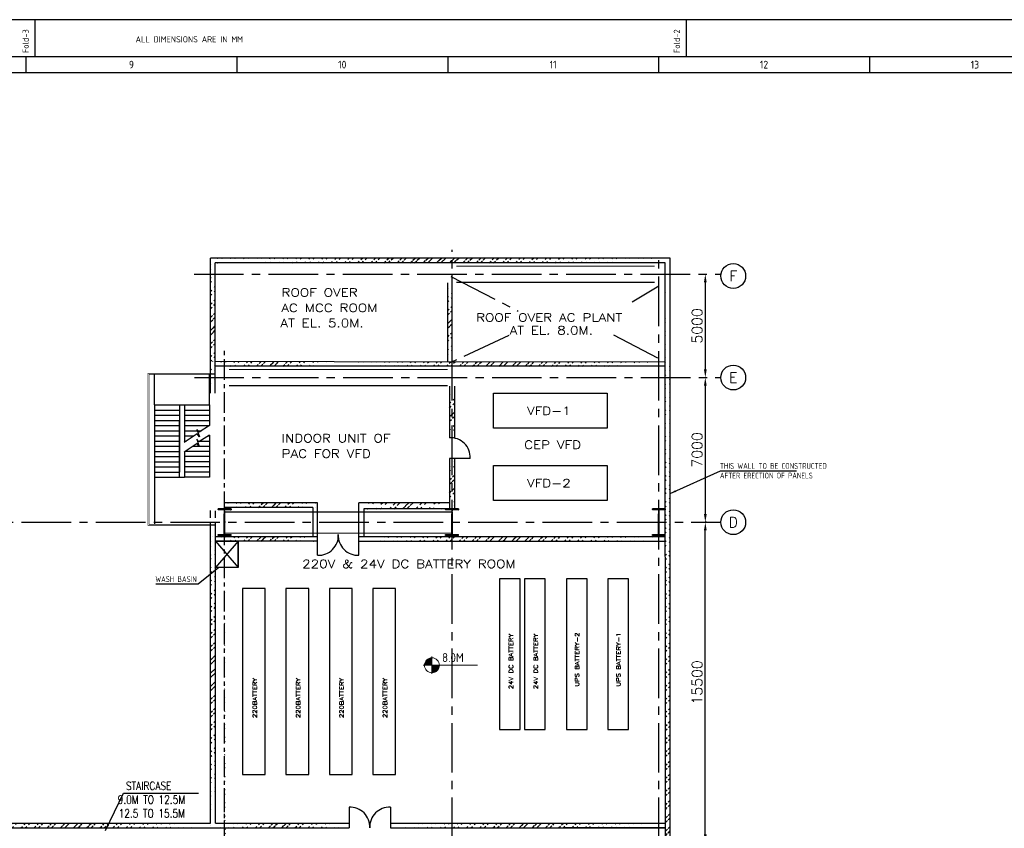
# Model space of a CAD drawing. Extents: x 18893 to 3351893, y -610358 to 406739.
# Tile 59 of 120: x 122120 to 169747, y 367617 to 406739. Entities that reach past the tile are written whole.
import ezdxf
from ezdxf.enums import TextEntityAlignment as Align

# ---------------------------------------------------------------- set-up
doc = ezdxf.new("R2010")
doc.units = 0
doc.header["$LTSCALE"] = 800
doc.header["$MEASUREMENT"] = 0
for name, pattern in [('CENTER', [2, 1.25, -0.25, 0.25, -0.25]), ('CENTER2', [1.125, 0.75, -0.125, 0.125, -0.125]), ('CONTINOUS', [0]), ('DASHED', [0.75, 0.5, -0.25])]:
    doc.linetypes.add(name, pattern=pattern)
doc.layers.get('0').update_dxf_attribs({"linetype": 'CONTINUOUS'})
for name, color, linetype in [('0-7-COL', 2, 'CENTER'), ('COL', 1, 'CENTER'), ('GRID', 8, 'CENTER'), ('HATCH', 9, 'CONTINUOUS'), ('WALL', 6, 'CONTINUOUS')]:
    doc.layers.add(name, color=color, linetype=linetype)
for name, color, linetype, lineweight in [('DIM', 4, 'CONTINUOUS', 13), ('T', 3, 'CONTINUOUS', 15), ('TEXT', 3, 'CONTINUOUS', 15)]:
    doc.layers.add(name, color=color, linetype=linetype, lineweight=lineweight)
doc.styles.add('ROMANC', font='romanc')
doc.styles.add('ROMANS', font='ISO9.shx', dxfattribs={"width": 0.8})
doc.styles.add('S1', font='SIMPLEX.SHX', dxfattribs={"height": 200})
doc.styles.add('S3', font='ROMANS1.SHX', dxfattribs={"width": 0.8})
doc.styles.get("Standard").update_dxf_attribs({"font": 'ISO9'})
doc.dimstyles.get("Standard").update_dxf_attribs({"dimtxt": 0.18, "dimasz": 0.18, "dimexe": 0.18, "dimexo": 0.0625, "dimgap": 0.09, "dimtad": 0, "dimtih": 1, "dimtoh": 1, "dimdec": 4, "dimzin": 0, "dimdsep": 46, "dimtxsty": 'Standard', "dimcen": 0.09, "dimadec": 0, "dimazin": 0, "dimtfac": 1, "dimtdec": 4, "dimtofl": 0, "dimtmove": 0, "dimatfit": 3, "dimfxl": 0, "dimtolj": 1, "dimtzin": 0, "dimarcsym": 0})
doc.dimstyles.new('STANDARD$0', dxfattribs={"dimtxt": 250, "dimasz": 200, "dimexe": 0, "dimexo": 0, "dimgap": 100, "dimtad": 1, "dimdec": 0, "dimzin": 0, "dimdsep": 46, "dimtxsty": 'S1', "dimcen": 0, "dimadec": 0, "dimazin": 0, "dimtfac": 1, "dimtdec": 0, "dimtmove": 2, "dimatfit": 3, "dimfxl": 0, "dimtolj": 1, "dimtzin": 0, "dimarcsym": 0})
pattern_1 = [(45, (46151.93, 231404.33), (-318.198, 318.198), []), (45, (46364.06, 231404.33), (-318.198, 318.198), [])]

# ---------------------------------------------------------------- blocks, each defined once
blk = doc.blocks.new('A$C731D3036')
for p, q in [((-1400.73, 1843.18), (-1400.73, 1869.86)), ((-933.82, 1843.18), (-933.82, 1869.86)), ((-1407.4, 1843.18), (-1407.4, 1832.06)), ((-1256.21, 1843.18), (-1256.21, 1832.06)), ((-1105.02, 1843.18), (-1105.02, 1832.06)), ((-953.83, 1843.18), (-953.83, 1832.06)), ((-802.64, 1843.18), (-802.64, 1832.06)), ((-2401.24, 1832.07), (-215.67, 1832.07))]:
    blk.add_line(p, q)
for points in [[(0, 1869.86), (-2643.59, 1869.86), (-2643.59, 0), (0, 0)], [(-26.68, 1843.18), (-2616.91, 1843.18), (-2616.91, 26.68), (-26.68, 26.68)]]:
    blk.add_lwpolyline(points, close=True)
for s, p in [('Fold-3', (-1405.41, 1845.92)), ('Fold-2', (-938.51, 1845.92))]:
    blk.add_text(s, height=4.447, rotation=90).set_placement(p)
blk.add_text('ALL DIMENSIONS ARE IN MM', height=4.4467).set_placement((-1290.3, 1853.55), align=Align.CENTER)
for s, height, p in [('9', 5.56, (-1331.8, 1837.62)), ('10', 5.558, (-1180.61, 1837.62)), ('11', 5.558, (-1029.42, 1837.62)), ('12', 5.558, (-878.23, 1837.62)), ('13', 5.558, (-727.04, 1837.62))]:
    blk.add_text(s, height=height).set_placement(p, align=Align.MIDDLE)
blk = doc.blocks.new('A$C14326149')
at = {"layer": 'COL'}
h = blk.add_hatch(dxfattribs=at)
h.set_pattern_fill('ANSI31', color=256, scale=100, style=0)
h.paths.add_polyline_path([(310, 640), (0, 640), (0, 600), (310, 600)])
h.paths.add_polyline_path([(0, 600), (0, 640), (-310, 640), (-310, 600)])
h.paths.add_polyline_path([(0, -640), (0, -600), (-310, -600), (-310, -640)])
h.paths.add_polyline_path([(0, -600), (0, -640), (310, -640), (310, -600)])
h.paths.add_polyline_path([(-16, 0), (0, 0), (0, 600), (-16, 600)])
h.paths.add_polyline_path([(0, 0), (16, 0), (16, 600), (0, 600)])
h.paths.add_polyline_path([(16, 0), (0, 0), (0, -600), (16, -600)])
h.paths.add_polyline_path([(-16, -600), (0, -600), (0, 0), (-16, 0)])
for p, q in [((310, 640), (-310, 640)), ((-310, 640), (-310, 600)), ((310, 600), (-310, 600)), ((-16, -600), (-16, 600)), ((16, -600), (16, 600)), ((310, 640), (310, 600)), ((-310, -600), (310, -600)), ((-310, -640), (-310, -600)), ((-310, -640), (310, -640)), ((310, -640), (310, -600))]:
    blk.add_line(p, q, dxfattribs=at)
at = {"layer": 'COL', "color": 2}
for p, q in [((0, -672), (0, 672)), ((44, 0), (-44, 0))]:
    blk.add_line(p, q, dxfattribs=at)
blk = doc.blocks.new('*X33')
at = {"color": 0}
for p, q in [((36080, 29200), (36330, 29200)), ((36081, 29225), (36330, 29225)), ((36085, 29250), (36330, 29250)), ((36092, 29275), (36330, 29275)), ((36102, 29300), (36330, 29300)), ((36115, 29325), (36330, 29325)), ((36132, 29350), (36330, 29350)), ((36154, 29375), (36330, 29375)), ((36183, 29400), (36330, 29400)), ((36226, 29425), (36330, 29425))]:
    blk.add_line(p, q, dxfattribs=at)
blk = doc.blocks.new('LL')
for p, q in [((-1136, 0), (-711, 0)), ((-711, 0), (-711, 423)), ((1493, 0), (-711, 0)), ((-711, 0), (-711, -418))]:
    blk.add_line(p, q)
for start, end in [(90, 180), (180, 270), (0, 90), (270, 0)]:
    blk.add_arc((-711, 0), 360, start, end)
at = {"xscale": 1.440000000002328, "yscale": 1.440000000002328, "zscale": 1.440000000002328}
blk.add_blockref('*X33', (-53026, -42044), dxfattribs=at)
at = {"xscale": 1.440000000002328, "yscale": 1.440000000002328, "zscale": 1.440000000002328, "rotation": 180}
blk.add_blockref('*X33', (51604, 42044), dxfattribs=at)
blk = doc.blocks.new('*D662')
at = {"layer": 'DIM', "color": 4, "linetype": 'Continuous', "lineweight": -2}
blk.add_line((155285, 394026), (155285, 389826), dxfattribs=at)
at = {"layer": 'DIM', "color": 4, "linetype": 'Continuous'}
for points in [[(155218, 394026), (155352, 394026), (155285, 394426)], [(155218, 389826), (155352, 389826), (155285, 389426)]]:
    blk.add_solid(points, dxfattribs=at)
at = {"layer": 'DIM', "linetype": 'Continuous', "insert": (154885, 391926), "char_height": 500, "attachment_point": 5, "rotation": 90, "style": 'ROMANC'}
blk.add_mtext('\\A1;5000', dxfattribs=at)
blk = doc.blocks.new('*D663')
at = {"layer": 'DIM', "linetype": 'Continuous', "lineweight": -2}
for p, q in [((155335, 382426), (155285, 382426)), ((155335, 366926), (155285, 366926))]:
    blk.add_line(p, q, dxfattribs=at)
at = {"layer": 'DIM', "color": 4, "linetype": 'Continuous', "lineweight": -2}
blk.add_line((155285, 367326), (155285, 382026), dxfattribs=at)
at = {"layer": 'DIM', "color": 4, "linetype": 'Continuous'}
for points in [[(155218, 382026), (155352, 382026), (155285, 382426)], [(155218, 367326), (155352, 367326), (155285, 366926)]]:
    blk.add_solid(points, dxfattribs=at)
at = {"layer": 'DIM', "linetype": 'Continuous', "insert": (154885, 374676), "char_height": 500, "attachment_point": 5, "rotation": 90, "style": 'ROMANC'}
blk.add_mtext('\\A1;15500', dxfattribs=at)
blk = doc.blocks.new('*D668')
at = {"layer": 'DIM', "color": 4, "linetype": 'Continuous', "lineweight": -2}
blk.add_line((155285, 389026), (155285, 382826), dxfattribs=at)
at = {"layer": 'DIM', "color": 4, "linetype": 'Continuous'}
for points in [[(155218, 389026), (155352, 389026), (155285, 389426)], [(155218, 382826), (155352, 382826), (155285, 382426)]]:
    blk.add_solid(points, dxfattribs=at)
at = {"layer": 'DIM', "linetype": 'Continuous', "insert": (154885, 385926), "char_height": 500, "attachment_point": 5, "rotation": 90, "style": 'ROMANC'}
blk.add_mtext('\\A1;7000', dxfattribs=at)
blk = doc.blocks.new('SSDCDCDC')
at = {"layer": 'WALL'}
for p, q in [((247921, 169177), (247921, 170652)), ((250571, 169177), (250571, 170652)), ((247921, 169177), (247921, 168177)), ((249121, 169177), (247921, 169177)), ((249121, 169177), (249121, 167378)), ((249371, 169177), (249121, 169177)), ((249371, 169177), (249371, 165927)), ((250571, 169177), (249371, 169177)), ((250571, 169177), (250571, 165677)), ((249121, 168927), (247921, 168927)), ((249121, 168677), (247921, 168677)), ((250571, 168927), (249371, 168927)), ((250571, 168677), (249371, 168677)), ((249121, 168427), (247921, 168427)), ((249121, 168177), (247921, 168177)), ((250571, 168427), (249371, 168427)), ((250571, 168177), (249371, 168177)), ((247921, 167712), (247921, 165677)), ((247975, 167677), (247921, 167677)), ((249121, 167927), (248310, 167927)), ((249121, 167677), (248672, 167677)), ((250571, 167927), (249371, 167927)), ((250571, 167677), (249371, 167677)), ((248364, 167427), (247921, 167427)), ((248724, 167177), (247921, 167177)), ((249121, 167427), (249048, 167427)), ((250571, 167427), (249371, 167427)), ((250571, 167177), (249371, 167177)), ((247921, 166927), (249100, 166927)), ((249121, 166914), (249121, 165677)), ((250571, 166927), (249371, 166927)), ((247921, 166677), (249121, 166677)), ((247921, 166427), (249121, 166427)), ((250571, 166677), (249371, 166677)), ((250571, 166427), (249371, 166427)), ((247921, 166177), (249121, 166177)), ((247921, 165927), (249121, 165927)), ((250571, 166177), (249371, 166177)), ((250571, 165927), (249371, 165927)), ((247921, 165677), (249121, 165677)), ((249371, 165677), (249121, 165677)), ((250571, 165677), (249371, 165677)), ((250571, 165677), (250571, 163402))]:
    blk.add_line(p, q, dxfattribs=at)
at = {"layer": 'WALL', "flags": 128}
blk.add_lwpolyline([(247639, 163402, 30, 30, 0), (247639, 163352, 30, 30, 0), (250899, 163352, 30, 30, 0), (250899, 170702, 30, 30, 0), (247639, 170702, 30, 30, 0), (247639, 170652, 30, 30, 0), (247639, 170652, 30, 30, 0), (250849, 170652, 30, 30, 0), (250849, 170602, 30, 30, 0), (250849, 170602, 30, 30, 0), (250849, 163402, 30, 30, 0), (250799, 163402, 30, 30, 0), (247639, 163402, 0, 0, 0)], format="xyseb", dxfattribs=at)
at = {"layer": 'WALL'}
for points in [[(247916, 168180), (248423, 167855), (248533, 167995), (248408, 167639), (248518, 167779), (249144, 167363)], [(249371, 165677), (249371, 168427)], [(247916, 167715), (248425, 167388), (248536, 167528), (248410, 167172), (248521, 167313), (249144, 166898)]]:
    blk.add_lwpolyline(points, dxfattribs=at)

msp = doc.modelspace()

# ---------------------------------------------------------------- hatches: boundary and pattern name
at = {"layer": 'HATCH'}
h = msp.add_hatch(dxfattribs=at)
h.set_pattern_fill('ANSI32', color=256, scale=1200, style=0)
h.set_pattern_definition([(45, (46151.93, 240945.33), (-318.198, 318.198), []), (45, (46364.06, 240945.33), (-318.198, 318.198), [])])
edge = h.paths.add_edge_path()
edge.add_line((131352.34, 388666.05), (131352.75, 395206.94))
edge.add_line((131581.71, 388666.05), (131581.72, 394976.95))
h = msp.add_hatch(dxfattribs=at)
h.set_pattern_fill('ANSI32', color=256, scale=1200, style=0)
h.set_pattern_definition([(45, (47349.2, 247855.2), (-318.198, 318.198), []), (45, (47561.33, 247855.2), (-318.198, 318.198), [])])
edge = h.paths.add_edge_path()
edge.add_line((153576.98, 395205.12), (131352.34, 395206.94))
edge.add_line((153347.01, 394975.2), (131581.72, 394976.95))
h = msp.add_hatch(dxfattribs=at)
h.set_pattern_fill('ANSI32', color=256, scale=1200, style=0)
h.set_pattern_definition([(45, (68146.6, 240902.5), (-318.198, 318.198), []), (45, (68358.75, 240902.5), (-318.198, 318.198), [])])
edge = h.paths.add_edge_path()
edge.add_line((153356.11, 331920.05), (153346.4, 394936.05))
edge.add_line((153586.08, 331936.05), (153576.98, 395205.12))
h = msp.add_hatch(dxfattribs=at)
h.set_pattern_fill('ANSI32', color=256, scale=1200, style=0)
h.set_pattern_definition([(45, (57601.67, 250809.8), (-318.198, 318.198), []), (45, (57813.8, 250809.8), (-318.198, 318.198), [])])
edge = h.paths.add_edge_path()
edge.add_line((142826.72, 390187.61), (142826.2, 394012.82))
edge.add_line((143031.67, 390187.37), (143031.71, 394012.82))
h = msp.add_hatch(dxfattribs=at)
h.set_pattern_fill('ANSI32', color=256, scale=1200, style=0)
h.set_pattern_definition([(45, (41174.44, 242842.3), (-318.198, 318.198), []), (45, (41386.57, 242842.3), (-318.198, 318.198), [])])
edge = h.paths.add_edge_path()
edge.add_line((137329.22, 390194.01), (131352.34, 390194.92))
edge.add_line((137329.22, 389976.18), (131352.32, 389977.08))
h = msp.add_hatch(dxfattribs=at)
h.set_pattern_fill('ANSI32', color=256, scale=1200, style=0)
h.set_pattern_definition([(45, (47185.8, 242855.33), (-318.198, 318.198), []), (45, (47397.95, 242855.33), (-318.198, 318.198), [])])
edge = h.paths.add_edge_path()
edge.add_line((153347.7, 390175.36), (137363.15, 390194.01))
edge.add_line((153347.73, 389973.75), (137363.11, 389976.18))
h = msp.add_hatch(dxfattribs=at)
h.set_pattern_fill('ANSI32', color=256, scale=1200, angle=180, style=0)
h.set_pattern_definition([(225, (167420.66, 412455.96), (318.198, -318.198), []), (225, (167208.53, 412455.96), (318.198, -318.198), [])])
edge = h.paths.add_edge_path()
edge.add_line((142916.71, 388876.05), (142916.71, 386514.91))
edge.add_line((143146.71, 388876.05), (143146.71, 386498.4))
h = msp.add_hatch(dxfattribs=at)
h.set_pattern_fill('ANSI32', color=256, scale=1200, angle=180, style=0)
h.set_pattern_definition([(225, (167414.92, 405581.97), (318.198, -318.198), []), (225, (167202.8, 405581.97), (318.198, -318.198), [])])
edge = h.paths.add_edge_path()
edge.add_line((142910.98, 385514.91), (142916.51, 383066.05))
edge.add_line((143146.71, 385514.91), (143146.71, 383066.05))
h = msp.add_hatch(dxfattribs=at)
h.set_pattern_fill('ANSI32', color=256, scale=1200, style=0)
h.set_pattern_definition([(45, (41894.9, 236001.3), (-318.198, 318.198), []), (45, (42107.04, 236001.3), (-318.198, 318.198), [])])
edge = h.paths.add_edge_path()
edge.add_line((136531.71, 383366.05), (132031.71, 383366.05))
edge.add_line((136531.71, 383136.05), (132031.71, 383136.07))
h = msp.add_hatch(dxfattribs=at)
h.set_pattern_fill('ANSI32', color=256, scale=1200, style=0)
h.set_pattern_definition([(45, (47666.9, 236001.5), (-318.198, 318.198), []), (45, (47879.04, 236001.5), (-318.198, 318.198), [])])
edge = h.paths.add_edge_path()
edge.add_line((142915.83, 383366.05), (138531.71, 383366.29))
edge.add_line((142916.51, 383066.29), (138800.49, 383066.29))
h = msp.add_hatch(dxfattribs=at)
h.set_pattern_fill('ANSI32', color=256, scale=1200, style=0)
h.set_pattern_definition([(45, (44915.23, 237772), (-318.198, 318.198), []), (45, (45127.36, 237772), (-318.198, 318.198), [])])
edge = h.paths.add_edge_path()
edge.add_line((131356.14, 367876.71), (131351.69, 382406.05))
edge.add_line((131586.24, 367876.71), (131586.24, 382406.05))
h = msp.add_hatch(dxfattribs=at)
h.set_pattern_fill('ANSI32', color=256, scale=1200, style=0)
h.set_pattern_definition([(45, (41174.44, 234374.5), (-318.198, 318.198), []), (45, (41386.57, 234374.5), (-318.198, 318.198), [])])
edge = h.paths.add_edge_path()
edge.add_line((136531.71, 381722.17), (131352.34, 381727.11))
edge.add_line((136531.71, 381507.47), (131352.32, 381509.27))
h = msp.add_hatch(dxfattribs=at)
h.set_pattern_fill('ANSI32', color=256, scale=1200, style=0)
h.set_pattern_definition([(45, (47151.93, 240102.5), (-318.198, 318.198), []), (45, (47364.06, 240102.5), (-318.198, 318.198), [])])
edge = h.paths.add_edge_path()
edge.add_line((138531.73, 381509.42), (153377.19, 381509.24))
edge.add_line((138531.73, 381714.66), (153377.19, 381719.24))
h = msp.add_hatch(dxfattribs=at)
h.set_pattern_fill('ANSI32', color=256, scale=1200, style=0)
h.set_pattern_definition(pattern_1)
edge = h.paths.add_edge_path()
edge.add_line((131916.71, 334626.05), (131916.71, 338226.05))
edge.add_line((132031.71, 310415.97), (132031.71, 380721.21))
edge.add_line((132146.71, 334626.05), (132146.71, 338226.05))
h = msp.add_hatch(dxfattribs=at)
h.set_pattern_fill('ANSI32', color=256, scale=1200, style=0)
h.set_pattern_definition(pattern_1)
edge = h.paths.add_edge_path()
edge.add_line((131916.71, 338626.05), (131916.71, 343724.93))
edge.add_line((132031.71, 310415.97), (132031.71, 380721.21))
edge.add_line((132146.71, 338626.05), (132146.71, 343724.93))
h = msp.add_hatch(dxfattribs=at)
h.set_pattern_fill('ANSI32', color=256, scale=1200, style=0)
h.set_pattern_definition([(45, (22853.8, 235856.5), (-318.198, 318.198), []), (45, (23065.95, 235856.5), (-318.198, 318.198), [])])
edge = h.paths.add_edge_path()
edge.add_line((118007.27, 367866.05), (131356.14, 367866.05))
edge.add_line((118031.71, 367636.05), (131356.24, 367636.05))
h = msp.add_hatch(dxfattribs=at)
h.set_pattern_fill('ANSI32', color=256, scale=1200, style=0)
h.set_pattern_definition([(45, (47654.7, 231495.8), (-318.198, 318.198), []), (45, (47866.8, 231495.8), (-318.198, 318.198), [])])
edge = h.paths.add_edge_path()
edge.add_line((131490.83, 367867.53), (138052.37, 367866.05))
edge.add_line((131490.83, 367637.53), (138052.37, 367636.05))
h = msp.add_hatch(dxfattribs=at)
h.set_pattern_fill('ANSI32', color=256, scale=1200, style=0)
h.set_pattern_definition([(45, (47654.7, 231495.8), (-318.198, 318.198), []), (45, (47866.8, 231495.8), (-318.198, 318.198), [])])
edge = h.paths.add_edge_path()
edge.add_line((131490.83, 367867.53), (138052.37, 367866.05))
edge.add_line((131490.83, 367637.53), (138052.37, 367636.05))
h = msp.add_hatch(dxfattribs=at)
h.set_pattern_fill('ANSI32', color=256, scale=1200, style=0)
h.set_pattern_definition([(45, (58507.04, 231495.8), (-318.198, 318.198), []), (45, (58719.17, 231495.8), (-318.198, 318.198), [])])
edge = h.paths.add_edge_path()
edge.add_line((140052.37, 367866.05), (153350.9, 367866.01))
edge.add_line((140052.37, 367636.05), (153350.93, 367636.01))
h = msp.add_hatch(dxfattribs=at)
h.set_pattern_fill('ANSI32', color=256, scale=1200, style=0)
h.set_pattern_definition([(45, (58507.04, 231495.8), (-318.198, 318.198), []), (45, (58719.17, 231495.8), (-318.198, 318.198), [])])
edge = h.paths.add_edge_path()
edge.add_line((140052.37, 367866.05), (153377.19, 367866.05))
edge.add_line((140052.37, 367636.05), (153377.19, 367636.05))

# ---------------------------------------------------------------- linework, layer by layer
at = {"linetype": 'DASHED', "const_width": 50, "flags": 128}
for points in [[(143236.2, 394819.28), (152826.71, 394818.55)], [(143236.2, 394032.82), (152826.71, 394032.82)], [(132236.71, 389818.55), (142826.71, 389818.55)], [(132236.71, 389033.55), (142826.71, 389033.55)], [(132031.71, 382921.05), (143031.71, 382921.05)], [(132031.71, 381901.05), (143031.71, 381901.05)]]:
    msp.add_lwpolyline(points, dxfattribs=at)
for points in [[(150535.08, 388675.02), (150535.08, 386975.02), (145035.08, 386975.02), (145035.08, 388675.02)], [(150535.08, 385175.02), (150535.08, 383475.02), (145035.08, 383475.02), (145035.08, 385175.02)], [(131586.24, 381509.25), (132683.08, 381509.25), (132683.08, 380242.27), (131586.24, 380242.27)], [(146336.08, 372396.05), (146336.08, 379693.05), (145336.08, 379693.05), (145336.08, 372396.05)], [(147536.08, 372396.05), (147536.08, 379693.05), (146536.08, 379693.05), (146536.08, 372396.05)], [(149567.71, 372396.05), (149567.71, 379693.05), (148567.71, 379693.05), (148567.71, 372396.05)], [(151567.71, 372396.05), (151567.71, 379693.05), (150567.71, 379693.05), (150567.71, 372396.05)], [(132900.08, 379214.99), (132900.08, 370214.99), (134000.08, 370214.99), (134000.08, 379214.99)], [(135000.08, 379214.99), (135000.08, 370214.99), (136100.08, 370214.99), (136100.08, 379214.99)], [(137100.08, 379214.99), (137100.08, 370214.99), (138200.08, 370214.99), (138200.08, 379214.99)], [(139200.08, 379214.99), (139200.08, 370214.99), (140300.08, 370214.99), (140300.08, 379214.99)]]:
    msp.add_lwpolyline(points, close=True)
at = {"flags": 128}
msp.add_lwpolyline([(131586.24, 381509.25), (132683.08, 380242.27), (132683.08, 381509.25), (131586.24, 380242.27)], dxfattribs=at)
at = {"layer": '0-7-COL', "color": 6, "linetype": 'Continuous'}
for centre in [(156636.17, 394340.44), (156636.17, 389425.73), (156636.17, 382426.05)]:
    msp.add_circle(centre, 600, dxfattribs=at)
at = {"layer": 'GRID', "linetype": 'CENTER2', "ltscale": 4}
for p, q in [((143031.71, 323509.56), (143031.71, 395608.96)), ((153031.71, 323509.56), (153031.71, 395500.07)), ((130553.19, 394426.05), (156042.3, 394426.05)), ((142972.8, 394311.08), (146226.08, 392644.02)), ((153031.71, 393843.64), (151742.08, 393073.02)), ((150846.08, 391497.02), (153347.7, 390175.36)), ((145785.08, 391454.02), (143031.92, 390188.7)), ((130568.07, 389426.05), (156036.17, 389426.05)), ((75407.07, 382426.05), (156036.17, 382426.05)), ((132031.71, 353992.18), (132031.71, 369560.57))]:
    msp.add_line(p, q, dxfattribs=at)
at = {"layer": 'GRID'}
msp.add_line((132031.71, 323712.84), (132031.71, 390724.52), dxfattribs=at)
at = {"layer": 'WALL'}
for p, q in [((131352.34, 388666.05), (131352.34, 395206.94)), ((153576.98, 395205.12), (131352.34, 395206.94)), ((131581.72, 388666.05), (131581.72, 394976.95)), ((153347.01, 394975.2), (131581.72, 394976.95)), ((153356.08, 331918.71), (153347.01, 394975.2)), ((153586.05, 331928.05), (153576.98, 395205.12)), ((143031.92, 390187.37), (143031.2, 394425.32)), ((142826.78, 390187.61), (142826.2, 394012.82)), ((137329.26, 390194.01), (131581.72, 390194.88)), ((153347.7, 390175.36), (137329.26, 390194.01)), ((137329.22, 389976.18), (131581.72, 389977.06)), ((153347.73, 389973.75), (137329.22, 389976.18)), ((142916.71, 389013.55), (142916.71, 386515.21)), ((143146.71, 389013.55), (143146.71, 387514.91)), ((143146.71, 389013.55), (143146.71, 386498.4)), ((142910.98, 385514.91), (142916.51, 383066.05)), ((143910.98, 385514.91), (142910.98, 385514.91)), ((143910.98, 385514.91), (142910.98, 385514.91)), ((143146.71, 385514.91), (143146.71, 383066.05)), ((131356.24, 382636.05), (131356.24, 382988.97)), ((131586.24, 382636.05), (131586.24, 382973.57)), ((136531.71, 383366.05), (132031.71, 383366.05)), ((136301.71, 383136.05), (132031.71, 383136.05)), ((136301.71, 383136.05), (136301.71, 381722.4)), ((136531.71, 381656.03), (136531.71, 383366.05)), ((142915.83, 383366.29), (138531.71, 383366.29)), ((138531.71, 381656.03), (138531.71, 383366.29)), ((142916.51, 383066.05), (138761.71, 383066.29)), ((138761.71, 383066.29), (138761.71, 381714.73)), ((131356.14, 367866.05), (131351.69, 382406.05)), ((131586.24, 367866.05), (131586.24, 382406.05)), ((136531.71, 381509.25), (131581.72, 381509.25)), ((136531.71, 381722.17), (131586.24, 381727.11)), ((136531.71, 380828.45), (136531.71, 381868.95)), ((138531.71, 380828.45), (138531.73, 381861.44)), ((153348.92, 381719.23), (138531.73, 381714.66)), ((138531.73, 381509.42), (152553.61, 381509.24)), ((150467.62, 381656.02), (150479.86, 381656.02)), ((152553.61, 381509.24), (153348.95, 381509.24)), ((153377.19, 379723.56), (153377.19, 379734.41)), ((138052.37, 368636.05), (138052.37, 367636.05)), ((138052.37, 368636.05), (138052.37, 367636.05)), ((138052.37, 368636.05), (138052.37, 367636.05)), ((138052.37, 368636.05), (138052.37, 367636.05)), ((140052.37, 368636.05), (140052.37, 367636.05)), ((140052.37, 368636.05), (140052.37, 367636.05)), ((140052.37, 368636.05), (140052.37, 367636.05)), ((140052.37, 368636.05), (140052.37, 367636.05)), ((117987.19, 367866.05), (131356.17, 367866.05)), ((131351.71, 367776.05), (131356.17, 367776.05)), ((131586.24, 367866.05), (138052.37, 367866.05)), ((131924.06, 367866.05), (138052.37, 367866.05)), ((139036.97, 367776.05), (139067.77, 367776.05)), ((139067.77, 367776.05), (139036.97, 367776.05)), ((139036.97, 367776.05), (139067.77, 367776.05)), ((139067.77, 367776.05), (139036.97, 367776.05)), ((140052.37, 367866.05), (153350.9, 367866.05)), ((140052.37, 367866.05), (153350.9, 367866.05)), ((140052.37, 367866.05), (153350.9, 367866.05)), ((118031.71, 367636.05), (131356.24, 367636.05)), ((131356.24, 367636.05), (138052.37, 367636.05)), ((131488.07, 367636.05), (138052.37, 367636.05)), ((132152.58, 367636.05), (138052.37, 367636.05)), ((132152.58, 367636.05), (138052.37, 367636.05)), ((140052.37, 367636.05), (153350.93, 367636.05)), ((140052.37, 367636.05), (153350.93, 367636.05)), ((140052.37, 367636.05), (153350.93, 367636.05)), ((140052.37, 367636.05), (153350.93, 367636.05)), ((153350.93, 367636.05), (148482.73, 367636.05)), ((153350.93, 367636.05), (148482.73, 367636.05))]:
    msp.add_line(p, q, dxfattribs=at)
for centre, start, end in [((142963.03, 385566.96), 356.857162, 93.142838), ((136583.76, 381776.4), 266.857162, 3.142838), ((138479.66, 381776.4), 176.857162, 273.142838), ((138104.42, 367688.1), 356.857162, 93.142838), ((138104.42, 367688.1), 356.857162, 93.142838), ((140000.32, 367688.1), 86.857162, 183.142838), ((140000.32, 367688.1), 86.857162, 183.142838)]:
    msp.add_arc(centre, 949.38, start, end, dxfattribs=at)

# ---------------------------------------------------------------- block references
at = {"color": 1, "linetype": 'CONTINOUS', "lineweight": 15, "xscale": 67.46500254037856, "yscale": 67.46500254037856, "zscale": 67.46500254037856}
msp.add_blockref('A$C731D3036', (217374.11, 280589.29), dxfattribs=at)
at = {"xscale": -1}
msp.add_blockref('SSDCDCDC', (379217.9, 218924.03), dxfattribs=at)
at = {"layer": 'DIM'}
for p in [(132031.71, 382426.05), (132031.71, 382426.05), (143031.71, 382426.05), (153031.71, 382426.05)]:
    msp.add_blockref('A$C14326149', p, dxfattribs=at)
at = {"layer": 'TEXT'}
ref = msp.add_blockref('LL', (142770.45, 375505.51), dxfattribs=at)
ref.add_attrib('LEVEL', '8.0M', (142548.72, 375659.7), dxfattribs={"layer": '0', "height": 432, "flags": 4})

# ---------------------------------------------------------------- texts
at = {"char_height": 280, "attachment_point": 1, "style": 'ROMANS'}
for s, width, insert in [('THIS WALL TO BE CONSTRUCTED AFTER ERECTION OF PANELS', 4849.2731, (155989.51, 385290.21)), ('WASH BASIN ', 2156.7042, (128683.65, 379813.49))]:
    msp.add_mtext_dynamic_manual_height_columns(s, width=width, gutter_width=2000, heights=[0], dxfattribs=dict(at, insert=insert))
at = {"layer": '0-7-COL', "color": 6, "linetype": 'Continuous', "style": 'ROMANC'}
for s, p in [('F', (156636.17, 394340.44)), ('E', (156636.17, 389425.73)), ('D', (156636.17, 382426.05))]:
    msp.add_text(s, height=500, dxfattribs=at).set_placement(p, align=Align.MIDDLE)
at = {"layer": 'T', "style": 'ROMANC', "width": 1.2}
for s, p in [('ROOF OVER', (134786.36, 393340.02)), ('AC MCC ROOM', (134773.94, 392598.02)), ('ROOF OVER AC PLANT', (144195.34, 392131.7)), ('AT EL. 5.0M.', (134727.8, 391864.02)), ('AT EL. 8.0M.', (145817.18, 391511.6)), ('VFD-1', (146658.06, 387614.41)), ('INDOOR UNIT OF ', (134787.36, 386289.02)), ('CEP VFD', (146518.94, 385973.31)), ('PAC FOR VFD', (134789.36, 385544.02)), ('VFD-2', (146658.06, 384114.41)), ('220V & 24V DC BATTERY ROOM', (135782.14, 380211.02))]:
    msp.add_text(s, height=400, dxfattribs=at).set_placement(p)
for s, p in [('24V DC BATTERY', (145981.82, 374350.63)), ('24V DC BATTERY', (147181.82, 374350.63)), ('UPS BATTERY-2', (149181.82, 374476.63)), ('UPS BATTERY-1', (151181.82, 374476.63)), ('220BATTERY', (133590.67, 372954.1)), ('220BATTERY', (135690.67, 372954.1)), ('220BATTERY', (137790.67, 372954.1)), ('220BATTERY', (139890.67, 372954.1))]:
    msp.add_text(s, height=200, rotation=90, dxfattribs=at).set_placement(p)
at = {"layer": 'T', "insert": (125690.01, 369872.76, 207.71), "char_height": 400, "width": 6650.0314, "attachment_point": 1, "style": 'S3'}
msp.add_mtext('{\\W5.71385; }STAIRCASE \\P{\\W4.26122; }9.0M TO 12.5M\\P{\\W4.42964; }12.5 TO 15.5M', dxfattribs=at)

# ---------------------------------------------------------------- dimensions: what is measured, and where the dimension line sits
at = {"layer": 'DIM', "linetype": 'Continuous'}
for base, p1, p2, picture, middle in [((155284.85, 389426.05), (155284.85, 394426.05), (155284.85, 389426.05), '*D662', (154884.85, 391926.05)), ((155284.85, 382426.05), (155284.85, 389426.05), (155284.85, 382426.05), '*D668', (154884.85, 385926.05)), ((155284.85, 382426.05), (155334.85, 366926.05), (155334.85, 382426.05), '*D663', (154884.85, 374676.05))]:
    dim = msp.add_linear_dim(base=base, p1=p1, p2=p2, angle=90, dimstyle='STANDARD$0', override={"dimscale": 100, "dimtxt": 5, "dimasz": 4, "dimgap": 1.5, "dimtxsty": 'ROMANC', "dimclrd": 4, "dimclre": 256, "dimclrt": 256, "dimtix": 1}, dxfattribs=at)
    dim.commit()
    dim.dimension.update_dxf_attribs({"geometry": picture, "text_midpoint": middle})

# ---------------------------------------------------------------- leaders
for points in [[(153578.61, 383812.08), (156021.5, 384917.28), (159697.5, 384917.28)], [(126269.19, 367516.05), (127133.42, 369313.12), (130769.72, 369313.12)]]:
    msp.add_leader(points, dimstyle='Standard', override={"dimtxt": 350, "dimasz": 300, "dimexe": 0, "dimexo": 0, "dimgap": 100, "dimtad": 0, "dimtih": 0, "dimtoh": 0, "dimdec": 0, "dimtxsty": 'ROMANS', "dimcen": 0, "dimclrd": 9, "dimclre": 9, "dimclrt": 256, "dimtdec": 0, "dimtix": 1, "dimtofl": 1, "dimatfit": 0})
at = {"layer": 'DIM'}
msp.add_leader([(131749.07, 380242.27), (130753.49, 379432.07), (128700.56, 379432.07)], dimstyle='Standard', override={"dimscale": 200, "dimtxt": 2, "dimasz": 1, "dimexe": 0, "dimexo": 0, "dimgap": 0.5, "dimtad": 0, "dimtih": 0, "dimtoh": 0, "dimdec": 0, "dimcen": 0, "dimclrd": 256, "dimclre": 256, "dimclrt": 256, "dimtdec": 0, "dimtofl": 1, "dimatfit": 0, "dimfxl": 0}, dxfattribs=at)

doc.saveas('drawing.dxf')
